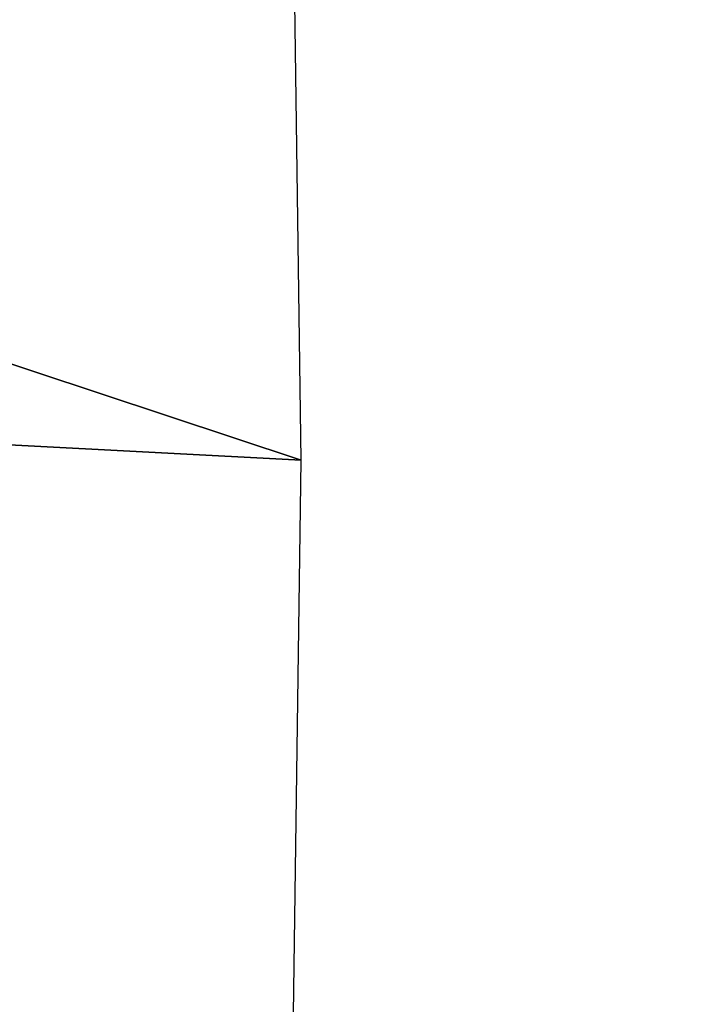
# Model space of a CAD drawing. Header units: millimetres. Extents: x -706 to 765, y -468 to 469.
# Tile 22 of 256: x -497.32 to -491.65, y -61.2 to -52.86. Entities that reach past the tile are written whole.
import ezdxf

# ---------------------------------------------------------------- set-up
doc = ezdxf.new("R2010")
doc.units = ezdxf.units.MM
doc.layers.add('SHUT_LAYER', color=7, linetype='Continuous')

msp = doc.modelspace()

# ---------------------------------------------------------------- meshes
at = {"layer": 'SHUT_LAYER'}
mesh = msp.add_polyface(dxfattribs=at)
corners = [(-517.1, 0, -125.22), (-517.1, -131.22, -124.48), (-492.4, -119.17, 15.77), (-504.1078, -4.4344, -49.5973), (-505.5436, -5.0781, -57.6385), (-521.868, -20.5853, -52.8975), (-502.6737, -5.0766, -41.5655), (-520.8933, -20.1483, -47.4386), (-501.2749, -6.987, -33.7314), (-519.9198, -20.5843, -41.986), (-506.9424, -6.99, -65.4722), (-522.8176, -21.8833, -58.2156), (-499.9458, -10.1188, -26.288), (-518.9701, -21.8812, -36.6676), (-518.0679, -24.0073, -31.6145), (-498.7192, -14.3949, -19.4185), (-517.2351, -26.9102, -26.951), (-497.6253, -19.7099, -13.2921), (-516.4926, -30.5185, -22.7919), (-496.691, -25.933, -8.0595), (-515.8583, -34.7432, -19.2397), (-495.9394, -32.9109, -3.8497), (-515.3479, -39.4803, -16.3818), (-495.3888, -40.4719, -0.7663), (-514.9742, -44.6133, -14.2885), (-495.0529, -48.4298, 1.1147), (-514.7462, -50.0156, -13.0115), (-494.94, -56.5886, 1.7472), (-514.6696, -55.5545, -12.5821), (-495.0528, -64.7475, 1.1155), (-514.7461, -61.0933, -13.011), (-495.3885, -72.7055, -0.7649), (-514.974, -66.4958, -14.2875), (-495.939, -80.2668, -3.8476), (-515.3477, -71.629, -16.3803), (-496.6906, -87.2451, -8.0567), (-515.8579, -76.3664, -19.2378), (-497.6247, -93.4687, -13.2887), (-516.4921, -80.5914, -22.7896), (-498.7185, -98.7843, -19.4146), (-517.2346, -84.2, -26.9484), (-499.9451, -103.061, -26.2838), (-518.0673, -87.1034, -31.6116), (-501.274, -106.1935, -33.7269), (-502.6729, -108.1047, -41.5608), (-518.9696, -89.2299, -36.6646), (-506.94, -106.1965, -65.4586), (-505.5411, -108.1062, -57.6244), (-521.8663, -90.5285, -52.888), (-504.107, -108.7476, -49.5925), (-519.9192, -90.5274, -41.9828), (-520.8928, -90.9639, -47.4353), (-493.1013, -0.526, 10.9762), (-505.2561, -5.0276, 31.1169), (-505.3677, 0.5112, 30.6947), (-503.6467, -3.0714, 45.7749), (-504.924, -10.4298, 32.3714), (-503.4604, -6.1027, 46.4789), (-492.9368, -8.6848, 11.598), (-504.3798, -15.5626, 34.4274), (-503.155, -8.9828, 47.6325), (-503.6369, -20.2995, 37.2343), (-502.7381, -11.6408, 49.2076), (-492.4477, -16.6425, 13.4459), (-502.7134, -24.5238, 40.723), (-502.2199, -14.0112, 51.1651), (-501.6323, -28.1317, 44.8075), (-501.6133, -16.0356, 53.457), (-491.646, -24.2032, 16.4745), (-500.42, -31.0341, 49.3873), (-500.933, -17.6643, 56.0269), (-499.1066, -33.1598, 54.3497), (-500.1961, -18.857, 58.8114), (-499.4204, -19.5845, 61.742)]
mesh.append_faces([[corners[k] for k in face] for face in [(0, 1, 2), (3, 4, 5), (6, 3, 7), (8, 6, 9), (4, 10, 11), (12, 8, 13), (12, 13, 14), (15, 12, 14), (15, 14, 16), (17, 15, 16), (17, 16, 18), (19, 17, 18), (19, 18, 20), (21, 19, 20), (21, 20, 22), (23, 21, 22), (23, 22, 24), (25, 23, 24), (25, 24, 26), (27, 25, 26), (27, 26, 28), (29, 27, 28), (29, 28, 30), (31, 29, 30), (31, 30, 32), (33, 31, 32), (33, 32, 34), (35, 33, 34), (35, 34, 36), (37, 35, 36), (37, 36, 38), (39, 37, 38), (39, 38, 40), (41, 39, 40), (41, 40, 42), (43, 41, 42), (44, 43, 45), (46, 47, 48), (49, 44, 50), (47, 49, 51), (52, 53, 54), (54, 53, 55), (53, 56, 57), (53, 57, 55), (58, 56, 53), (56, 59, 60), (56, 60, 57), (59, 61, 62), (59, 62, 60), (63, 59, 56), (61, 64, 65), (61, 65, 62), (64, 66, 67), (64, 67, 65), (68, 61, 59), (66, 69, 70), (66, 70, 67), (69, 71, 72), (69, 72, 70), (71, 73, 72)]])

doc.saveas('drawing.dxf')
